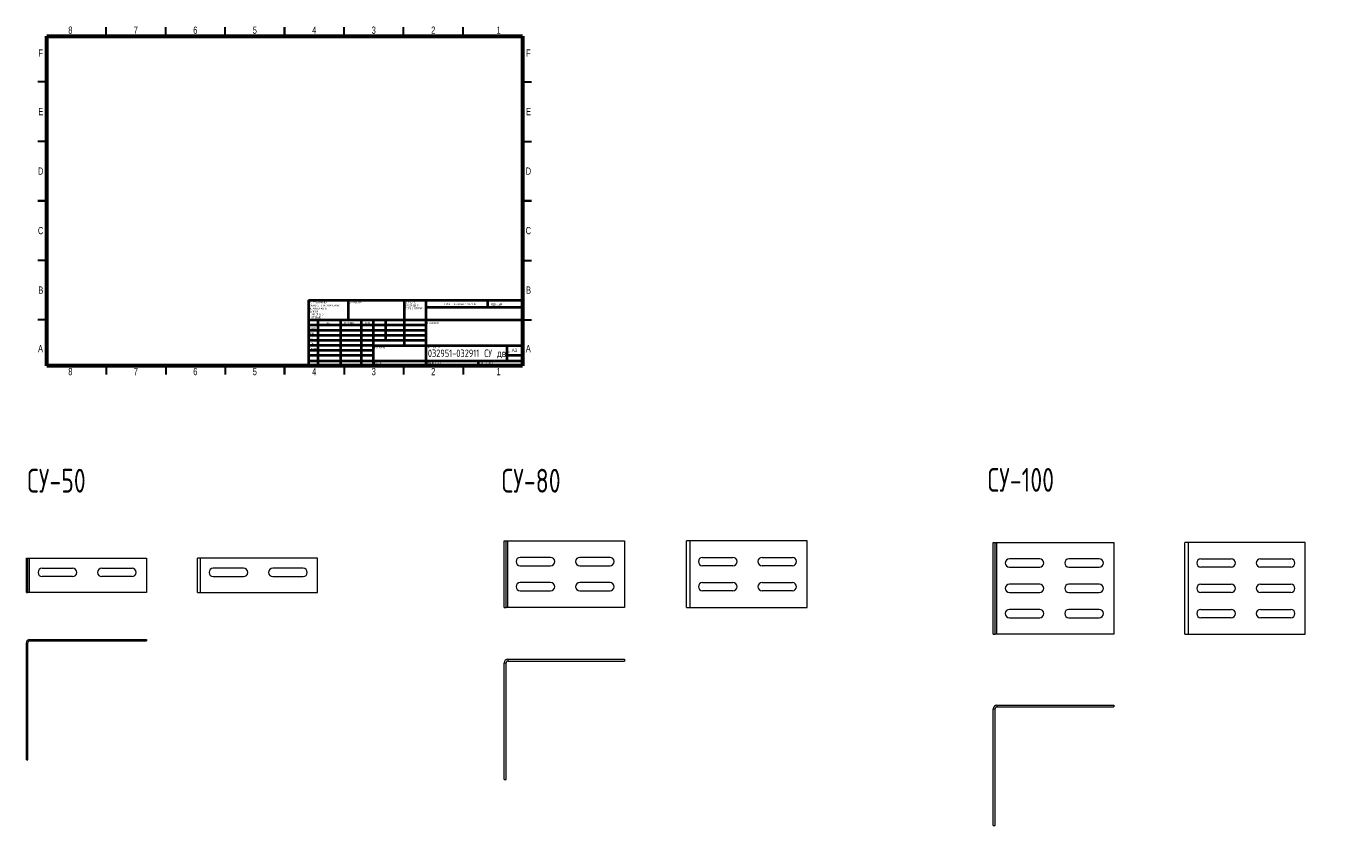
# Model space of a CAD drawing. Header units: millimetres. Extents: x -7 to 1102, y -377 to 295.
import ezdxf

# ---------------------------------------------------------------- set-up
doc = ezdxf.new("R2010")
doc.units = ezdxf.units.MM
doc.styles.add('SLDTEXTSTYLE0', font='TXT', dxfattribs={"width": 0.7, "bigfont": 'bigfont'})
doc.styles.add('SLDTEXTSTYLE1', font='TXT', dxfattribs={"width": 0.75, "bigfont": 'bigfont'})
doc.styles.add('SLDTEXTSTYLE2', font='TXT', dxfattribs={"width": 0.75})
doc.styles.add('SLDTEXTSTYLE3', font='TXT', dxfattribs={"width": 0.681818, "bigfont": 'bigfont'})

# ---------------------------------------------------------------- blocks, each defined once
blk = doc.blocks.new('SW_NOTE_0')
at = {"color": 0, "linetype": 'Continuous', "lineweight": 0, "char_height": 1.5, "attachment_point": 1, "style": 'SLDTEXTSTYLE1'}
for s, insert in [('\\M+18452\\M+18443\\M+1844C\\M+18440\\M+18444\\M+18449\\M+18453\\M+1845D', (0, 1.9)), ('\\M+18448\\M+18440\\M+18454\\M+18452\\M+18445\\M+1844E\\M+18457\\M+1845C \\M+18449', (0, -0.6)), ('\\M+1844F\\M+18452\\M+18453\\M+18451\\M+1845C\\M+18445 \\M+1844B\\M+18451\\M+1844F\\M+1844D\\M+1844B\\M+18449', (0, -3.1))]:
    blk.add_mtext(s, dxfattribs=dict(at, insert=insert))
blk = doc.blocks.new('SW_NOTE_1')
at = {"color": 0, "linetype": 'Continuous', "lineweight": 0, "char_height": 1.5, "attachment_point": 1, "style": 'SLDTEXTSTYLE1'}
for s, insert in [('\\M+18450\\M+1844F \\M+18454\\M+1844D\\M+1844F\\M+1844C\\M+18458\\M+18440\\M+1844E\\M+18449\\M+1845F:', (0, 1.9)), ('\\M+18451\\M+18440\\M+18448\\M+1844D\\M+18445\\M+18451\\M+1845C \\M+18442 \\M+1844D\\M+18449\\M+1844C\\M+1844C\\M+18449\\M+1844D\\M+18445\\M+18453\\M+18451\\M+18440\\M+18456', (0, -0.6)), ('\\M+18459\\M+18445\\M+18451\\M+1844F\\M+18456\\M+1844F\\M+18442\\M+18440\\M+18453\\M+1844F\\M+18452\\M+18453\\M+1845D:', (0, -3.1)), ('\\M+18444\\M+1844F\\M+18450\\M+18454\\M+18452\\M+1844B\\M+18449:', (0, -5.6)), ('\\M+1844C\\M+18449\\M+1844E\\M+18445\\M+1844A\\M+1844E\\M+1845C\\M+18445:', (1.7, -8.1)), ('\\M+18454\\M+18443\\M+1844C\\M+1844F\\M+18442\\M+1845C\\M+18445:', (1.7, -10.6))]:
    blk.add_mtext(s, dxfattribs=dict(at, insert=insert))

msp = doc.modelspace()

# ---------------------------------------------------------------- linework, layer by layer
at = {"color": 7, "linetype": 'Continuous', "lineweight": 30}
for p, q in [((60, 287), (60, 294.5)), ((110, 287), (110, 294.5)), ((160, 287), (160, 294.5)), ((210, 287), (210, 294.5)), ((210, 294.5), (210, 287)), ((260, 287), (260, 294.5)), ((310, 287), (310, 294.5)), ((360, 287), (360, 294.5)), ((10, 248.5), (2.5, 248.5)), ((410, 248.5), (417.5, 248.5)), ((10, 198.5), (2.5, 198.5)), ((410, 198.5), (417.5, 198.5)), ((10, 148.5), (2.5, 148.5)), ((2.5, 148.5), (10, 148.5)), ((410, 148.5), (417.5, 148.5)), ((417.5, 148.5), (410, 148.5)), ((10, 98.5), (2.5, 98.5)), ((410, 98.5), (417.5, 98.5)), ((10, 48.5), (2.5, 48.5)), ((410, 48.5), (417.5, 48.5)), ((60, 10), (60, 2.5)), ((110, 10), (110, 2.5)), ((160, 10), (160, 2.5)), ((210, 10), (210, 2.5)), ((210, 2.5), (210, 10)), ((260, 10), (260, 2.5)), ((310, 10), (310, 2.5)), ((360, 10), (360, 2.5))]:
    msp.add_line(p, q, dxfattribs=at)
at = {"color": 7, "linetype": 'Continuous', "lineweight": 60}
for p, q in [((10, 10), (10, 287)), ((10, 287), (410, 287)), ((410, 287), (410, 10)), ((410, 10), (10, 10))]:
    msp.add_line(p, q, dxfattribs=at)
at = {"color": 7, "linetype": 'Continuous', "lineweight": 40}
for p, q in [((230, 65.2), (410, 65.2)), ((230, 65.2), (230, 10)), ((263.8, 48.2), (263.8, 65.2)), ((310.6, 65.2), (310.6, 27)), ((328.8, 65.2), (328.8, 10)), ((410, 58.9), (328.8, 58.9)), ((380.8, 58.9), (380.8, 65.2)), ((410, 48.2), (230, 48.2)), ((237.8, 48.2), (237.8, 10)), ((257, 48.2), (257, 10)), ((274.4, 48.2), (274.4, 10)), ((284.6, 10), (284.6, 48.2)), ((295, 31.2), (295, 48.2)), ((328.8, 44), (230, 44)), ((328.8, 39.7), (230, 39.7)), ((328.8, 35.5), (230, 35.5)), ((328.8, 31.2), (230, 31.2)), ((284.6, 27), (230, 27)), ((284.6, 22.7), (230, 22.7)), ((284.6, 27), (410, 27)), ((397, 14.2), (397, 27)), ((284.6, 18.5), (230, 18.5)), ((230, 14.2), (410, 14.2)), ((373, 10), (373, 14.2)), ((410, 18.5), (397, 18.5))]:
    msp.add_line(p, q, dxfattribs=at)
at = {"color": 7, "linetype": 'Continuous', "lineweight": 15}
for p, q in [((394.6, -193.3), (394.6, -137.3)), ((394.6, -137.3), (396.1, -137.3)), ((396.1, -193.3), (396.1, -137.3)), ((396.1, -137.3), (397.6, -137.3)), ((397.6, -193.3), (397.6, -137.3)), ((397.6, -137.3), (495.8, -137.3)), ((495.8, -137.3), (495.8, -193.3)), ((547.8, -193.3), (547.8, -137.3)), ((550.8, -137.3), (547.8, -137.3)), ((550.8, -193.3), (550.8, -137.3)), ((649.1, -137.3), (550.8, -137.3)), ((649.1, -193.3), (649.1, -137.3)), ((805.7, -215.7), (805.7, -138.7)), ((805.7, -138.7), (807.2, -138.7)), ((807.2, -215.7), (807.2, -138.7)), ((807.2, -138.7), (808.7, -138.7)), ((808.7, -215.7), (808.7, -138.7)), ((808.7, -138.7), (907, -138.7)), ((907, -138.7), (907, -215.7)), ((966.7, -215.7), (966.7, -138.7)), ((969.7, -138.7), (966.7, -138.7)), ((969.7, -215.7), (969.7, -138.7)), ((1067.9, -138.7), (969.7, -138.7)), ((1067.9, -215.7), (1067.9, -138.7)), ((-7.1, -151.8), (-5.9, -151.8)), ((-7.1, -180.8), (-7.1, -151.8)), ((-5.9, -180.8), (-5.9, -151.8)), ((-5.9, -151.8), (-4.4, -151.8)), ((-4.4, -180.8), (-4.4, -151.8)), ((-4.4, -151.8), (94, -151.8)), ((94, -151.8), (94, -180.8)), ((136.7, -180.8), (136.7, -151.8)), ((139.4, -151.8), (136.7, -151.8)), ((139.4, -180.8), (139.4, -151.8)), ((237.7, -151.8), (139.4, -151.8)), ((237.7, -180.8), (237.7, -151.8)), ((433.5, -151.2), (408, -151.2)), ((483.5, -151.2), (458, -151.2)), ((561.3, -151.2), (586.8, -151.2)), ((611.3, -151.2), (636.8, -151.2)), ((844.7, -152.4), (819.2, -152.4)), ((894.7, -152.4), (869.2, -152.4)), ((980.2, -152.4), (1005.7, -152.4)), ((1030.2, -152.4), (1055.7, -152.4)), ((6.2, -160.3), (31.7, -160.3)), ((56.2, -160.3), (81.7, -160.3)), ((175.5, -160.3), (150, -160.3)), ((225.5, -160.3), (200, -160.3)), ((408, -158.2), (433.5, -158.2)), ((458, -158.2), (483.5, -158.2)), ((586.8, -158.2), (561.3, -158.2)), ((636.8, -158.2), (611.3, -158.2)), ((819.2, -159.4), (844.7, -159.4)), ((869.2, -159.4), (894.7, -159.4)), ((1005.7, -159.4), (980.2, -159.4)), ((1055.7, -159.4), (1030.2, -159.4)), ((31.7, -167.3), (6.2, -167.3)), ((81.7, -167.3), (56.2, -167.3)), ((150, -167.3), (175.5, -167.3)), ((200, -167.3), (225.5, -167.3)), ((433.5, -172.3), (408, -172.3)), ((483.5, -172.3), (458, -172.3)), ((561.3, -172.3), (586.8, -172.3)), ((611.3, -172.3), (636.8, -172.3)), ((844.7, -173.7), (819.2, -173.7)), ((894.7, -173.7), (869.2, -173.7)), ((980.2, -173.7), (1005.7, -173.7)), ((1030.2, -173.7), (1055.7, -173.7)), ((-7.1, -180.8), (-5.9, -180.8)), ((-4.4, -180.8), (-5.9, -180.8)), ((94, -180.8), (-4.4, -180.8)), ((136.7, -180.8), (139.4, -180.8)), ((139.4, -180.8), (237.7, -180.8)), ((408, -179.3), (433.5, -179.3)), ((458, -179.3), (483.5, -179.3)), ((586.8, -179.3), (561.3, -179.3)), ((636.8, -179.3), (611.3, -179.3)), ((819.2, -180.7), (844.7, -180.7)), ((869.2, -180.7), (894.7, -180.7)), ((1005.7, -180.7), (980.2, -180.7)), ((1055.7, -180.7), (1030.2, -180.7)), ((394.6, -193.3), (396.1, -193.3)), ((397.6, -193.3), (396.1, -193.3)), ((495.8, -193.3), (397.6, -193.3)), ((547.8, -193.3), (550.8, -193.3)), ((550.8, -193.3), (649.1, -193.3)), ((844.7, -194.9), (819.2, -194.9)), ((894.7, -194.9), (869.2, -194.9)), ((980.2, -194.9), (1005.7, -194.9)), ((1030.2, -194.9), (1055.7, -194.9)), ((819.2, -201.9), (844.7, -201.9)), ((869.2, -201.9), (894.7, -201.9)), ((1005.7, -201.9), (980.2, -201.9)), ((1055.7, -201.9), (1030.2, -201.9)), ((-4.4, -220.2), (-4.4, -221.4)), ((-4.4, -220.2), (94, -220.2)), ((-4.4, -221.4), (94, -221.4)), ((94, -220.2), (94, -221.4)), ((805.7, -215.7), (807.2, -215.7)), ((808.7, -215.7), (807.2, -215.7)), ((907, -215.7), (808.7, -215.7)), ((966.7, -215.7), (969.7, -215.7)), ((969.7, -215.7), (1067.9, -215.7)), ((-7.1, -222.9), (-5.9, -222.9)), ((-7.1, -321.3), (-7.1, -222.9)), ((-5.9, -321.3), (-5.9, -222.9)), ((394.6, -239.8), (396.1, -239.8)), ((394.6, -338), (394.6, -239.8)), ((396.1, -338), (396.1, -239.8)), ((397.6, -236.8), (397.6, -238.3)), ((397.6, -236.8), (495.8, -236.8)), ((397.6, -238.3), (495.8, -238.3)), ((495.8, -236.8), (495.8, -238.3)), ((808.7, -275.4), (808.7, -276.9)), ((808.7, -275.4), (907, -275.4)), ((808.7, -276.9), (907, -276.9)), ((907, -275.4), (907, -276.9)), ((805.7, -278.4), (807.2, -278.4)), ((805.7, -376.6), (805.7, -278.4)), ((807.2, -376.6), (807.2, -278.4)), ((-7.1, -321.3), (-5.9, -321.3)), ((394.6, -338), (396.1, -338)), ((805.7, -376.6), (807.2, -376.6))]:
    msp.add_line(p, q, dxfattribs=at)
for centre, radius, start, end in [((408, -154.7), 3.5, 90, 270), ((433.5, -154.7), 3.5, 270, 90), ((458, -154.7), 3.5, 90, 270), ((483.5, -154.7), 3.5, 270, 90), ((561.3, -154.7), 3.5, 90, 270), ((586.8, -154.7), 3.5, 270, 90), ((611.3, -154.7), 3.5, 90, 270), ((636.8, -154.7), 3.5, 270, 90), ((819.2, -155.9), 3.5, 90, 270), ((844.7, -155.9), 3.5, 270, 90), ((869.2, -155.9), 3.5, 90, 270), ((894.7, -155.9), 3.5, 270, 90), ((980.2, -155.9), 3.5, 90, 270), ((1005.7, -155.9), 3.5, 270, 90), ((1030.2, -155.9), 3.5, 90, 270), ((1055.7, -155.9), 3.5, 270, 90), ((6.2, -163.8), 3.5, 90, 270), ((31.7, -163.8), 3.5, 270, 90), ((56.2, -163.8), 3.5, 90, 270), ((81.7, -163.8), 3.5, 270, 90), ((150, -163.8), 3.5, 90, 270), ((175.5, -163.8), 3.5, 270, 90), ((200, -163.8), 3.5, 90, 270), ((225.5, -163.8), 3.5, 270, 90), ((408, -175.8), 3.5, 90, 270), ((433.5, -175.8), 3.5, 270, 90), ((458, -175.8), 3.5, 90, 270), ((483.5, -175.8), 3.5, 270, 90), ((561.3, -175.8), 3.5, 90, 270), ((586.8, -175.8), 3.5, 270, 90), ((611.3, -175.8), 3.5, 90, 270), ((636.8, -175.8), 3.5, 270, 90), ((819.2, -177.2), 3.5, 90, 270), ((844.7, -177.2), 3.5, 270, 90), ((869.2, -177.2), 3.5, 90, 270), ((894.7, -177.2), 3.5, 270, 90), ((980.2, -177.2), 3.5, 90, 270), ((1005.7, -177.2), 3.5, 270, 90), ((1030.2, -177.2), 3.5, 90, 270), ((1055.7, -177.2), 3.5, 270, 90), ((819.2, -198.4), 3.5, 90, 270), ((844.7, -198.4), 3.5, 270, 90), ((869.2, -198.4), 3.5, 90, 270), ((894.7, -198.4), 3.5, 270, 90), ((980.2, -198.4), 3.5, 90, 270), ((1005.7, -198.4), 3.5, 270, 90), ((1030.2, -198.4), 3.5, 90, 270), ((1055.7, -198.4), 3.5, 270, 90), ((-4.4, -222.9), 2.7, 90, 180), ((-4.4, -222.9), 1.5, 90, 180), ((397.6, -239.8), 3, 90, 180), ((397.6, -239.8), 1.5, 90, 180), ((808.7, -278.4), 3, 90, 180), ((808.7, -278.4), 1.5, 90, 180)]:
    msp.add_arc(centre, radius, start, end, dxfattribs=at)

# ---------------------------------------------------------------- block references
at = {"color": 7, "linetype": 'Continuous', "lineweight": 0}
for name, p in [('SW_NOTE_1', (230.6, 62)), ('SW_NOTE_0', (311.3, 62.1))]:
    msp.add_blockref(name, p, dxfattribs=at)

# ---------------------------------------------------------------- texts
for s, insert, char_height, attachment_point, style in [('8', (29.9, 295.1), 6.1, 2, 'SLDTEXTSTYLE2'), ('7', (84.9, 295.1), 6.1, 2, 'SLDTEXTSTYLE2'), ('6', (134.9, 295.1), 6.1, 2, 'SLDTEXTSTYLE2'), ('5', (184.9, 295.1), 6.1, 2, 'SLDTEXTSTYLE2'), ('4', (234.9, 295.1), 6.1, 2, 'SLDTEXTSTYLE2'), ('3', (284.9, 295.1), 6.1, 2, 'SLDTEXTSTYLE2'), ('2', (334.9, 295.1), 6.1, 2, 'SLDTEXTSTYLE2'), ('1', (389.9, 295.1), 6.1, 2, 'SLDTEXTSTYLE2'), ('F', (4.9, 275.9), 6.1, 2, 'SLDTEXTSTYLE2'), ('F', (414.9, 275.9), 6.1, 2, 'SLDTEXTSTYLE2'), ('E', (5, 226.6), 6.1, 2, 'SLDTEXTSTYLE2'), ('E', (415, 226.6), 6.1, 2, 'SLDTEXTSTYLE2'), ('D', (4.9, 176.6), 6.1, 2, 'SLDTEXTSTYLE2'), ('D', (414.9, 176.6), 6.1, 2, 'SLDTEXTSTYLE2'), ('C', (4.9, 126.6), 6.1, 2, 'SLDTEXTSTYLE2'), ('C', (414.9, 126.6), 6.1, 2, 'SLDTEXTSTYLE2'), ('B', (5, 76.6), 6.1, 2, 'SLDTEXTSTYLE2'), ('B', (415, 76.6), 6.1, 2, 'SLDTEXTSTYLE2'), ('\\M+1844F\\M+18441\\M+18451\\M+18440\\M+18441\\M+1844F\\M+18453\\M+1844B\\M+18440:', (264.4, 63.9), 1.5, 1, 'SLDTEXTSTYLE1'), ('\\M+1844E\\M+18445 \\M+1844D\\M+18440\\M+18452\\M+18459\\M+18453\\M+18440\\M+18441\\M+18449\\M+18451\\M+1844F\\M+18442\\M+18440\\M+18453\\M+1845D \\M+18458\\M+18445\\M+18451\\M+18453\\M+18445\\M+18447', (342.6, 62.5), 1.5, 1, 'SLDTEXTSTYLE1'), ('\\M+18451\\M+18445\\M+18444\\M+18440\\M+1844B\\M+18457\\M+18449\\M+18460', (383.3, 62.3), 1.5, 1, 'SLDTEXTSTYLE1'), ('\\M+18449\\M+1844D\\M+18460', (244.3, 46.5), 1.5, 1, 'SLDTEXTSTYLE1'), ('\\M+18450\\M+1844F\\M+18444\\M+18450\\M+18449\\M+18452\\M+1845D', (260, 46.6), 1.5, 1, 'SLDTEXTSTYLE1'), ('\\M+18444\\M+18440\\M+18453\\M+18440', (277.2, 46.6), 1.5, 1, 'SLDTEXTSTYLE1'), ('\\M+1844E\\M+18440\\M+18448\\M+18442\\M+18440\\M+1844E\\M+18449\\M+18445:', (330.1, 46.6), 1.5, 1, 'SLDTEXTSTYLE1'), ('\\M+18451\\M+18470\\M+18478\\M+18482\\M+18470\\M+18471.', (230.2, 42.4), 1.5, 1, 'SLDTEXTSTYLE1'), ('\\M+18450\\M+18482\\M+18480\\M+18472.', (230.4, 38.2), 1.5, 1, 'SLDTEXTSTYLE1'), ('\\M+18454\\M+18484\\M+18472.', (230.4, 34.1), 1.5, 1, 'SLDTEXTSTYLE1'), ('A', (4.8, 27.4), 6.1, 2, 'SLDTEXTSTYLE2'), ('\\M+1844D\\M+18470\\M+1848A.', (230.5, 29.7), 1.5, 1, 'SLDTEXTSTYLE1'), ('\\M+18453.\\M+1847B\\M+18480\\M+1847E\\M+18484\\M+18482', (230.7, 25.3), 1.5, 1, 'SLDTEXTSTYLE1'), ('\\M+1844D\\M+18440\\M+18453\\M+18445\\M+18451\\M+18449\\M+18440\\M+1844C:', (285.6, 26), 1.5, 1, 'SLDTEXTSTYLE1'), ('032951-032911 \\M+18452\\M+18454 \\M+18474\\M+18472\\M+18473', (364.9, 23.6), 6.35, 2, 'SLDTEXTSTYLE1'), ('\\M+18458\\M+18445\\M+18451\\M+18453\\M+18445\\M+18447 \\M+18782:', (330.4, 26), 1.5, 1, 'SLDTEXTSTYLE1'), ('A3', (400.9, 24.4), 2.91, 1, 'SLDTEXTSTYLE2'), ('A', (414.8, 27.4), 6.1, 2, 'SLDTEXTSTYLE2'), ('\\M+1844D\\M+18440\\M+18452\\M+18452\\M+18440:', (285.6, 12.9), 1.499, 1, 'SLDTEXTSTYLE1'), ('\\M+1844D\\M+18440\\M+18452\\M+18459\\M+18453\\M+18440\\M+18441:1:1', (330.1, 12.9), 1.5, 1, 'SLDTEXTSTYLE1'), ('\\M+1844C\\M+18449\\M+18452\\M+18453 1 \\M+18449\\M+18448 1', (374.5, 12.9), 1.5, 1, 'SLDTEXTSTYLE3'), ('8', (29.9, 8.1), 6.1, 2, 'SLDTEXTSTYLE2'), ('7', (84.9, 8.1), 6.1, 2, 'SLDTEXTSTYLE2'), ('6', (134.9, 8.1), 6.1, 2, 'SLDTEXTSTYLE2'), ('5', (184.9, 8.1), 6.1, 2, 'SLDTEXTSTYLE2'), ('4', (234.9, 8.1), 6.1, 2, 'SLDTEXTSTYLE2'), ('3', (284.9, 8.1), 6.1, 2, 'SLDTEXTSTYLE2'), ('2', (334.9, 8.1), 6.1, 2, 'SLDTEXTSTYLE2'), ('1', (389.9, 8.1), 6.1, 2, 'SLDTEXTSTYLE2'), ('\\M+18452\\M+18454-50', (-6.4, -76.7), 20, 1, 'SLDTEXTSTYLE0'), ('\\M+18452\\M+18454-80', (392.4, -76.7), 20, 1, 'SLDTEXTSTYLE0'), ('\\M+18452\\M+18454-100', (800.9, -76), 20, 1, 'SLDTEXTSTYLE0')]:
    msp.add_mtext(s, dxfattribs=dict(at, insert=insert, char_height=char_height, attachment_point=attachment_point, style=style))

doc.saveas('drawing.dxf')
